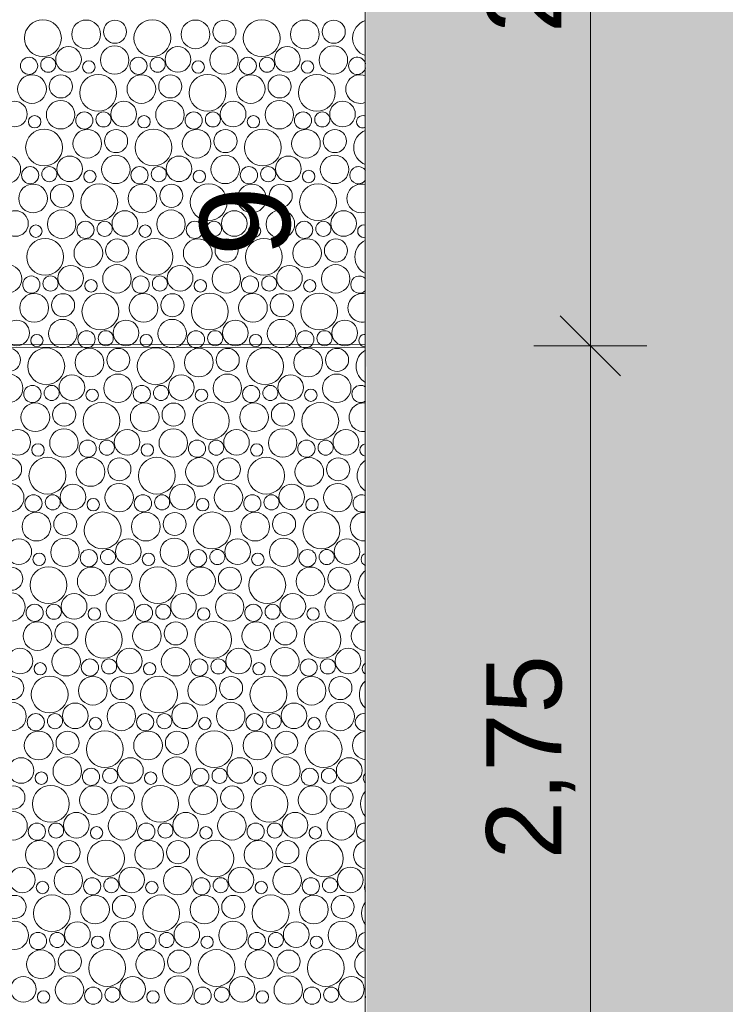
# Model space of a CAD drawing. Header units: metres. Extents: x -167 to 338, y -186 to 508.
# Tile 140 of 256: x 76.51 to 78.86, y 22.81 to 26.08. Entities that reach past the tile are written whole.
import ezdxf
from ezdxf.enums import TextEntityAlignment as Align

# ---------------------------------------------------------------- set-up
doc = ezdxf.new("R2010")
doc.units = ezdxf.units.M
doc.header["$MEASUREMENT"] = 0
doc.linetypes.add('Öffnungslinie Tür Fenster', pattern=[0.23, 0.15, -0.08])
for name, color, linetype in [('60 Gelände 2D Übersicht', 7, 'Continuous'), ('60 Stellplätze', 7, 'Continuous'), ('94 Genehmigungsplanung Bemaßung', 7, 'Continuous')]:
    doc.layers.add(name, color=color, linetype=linetype)
doc.styles.add('ERSTELLTER_STIL_1', font='arial.ttf')
doc.styles.add('ERSTELLTER_STIL_2', font='arial.ttf')
doc.dimstyles.new('ERSTELLTER_STIL__2', dxfattribs={"dimtxt": 0.25, "dimasz": 0.19, "dimexe": 0.18, "dimexo": 0.1, "dimgap": 0, "dimtad": 1, "dimzin": 0, "dimdsep": 46, "dimtxsty": 'ERSTELLTER_STIL_1', "dimblk": 'ARROWHEAD_6', "dimblk1": 'ARROWHEAD_6', "dimblk2": 'ARROWHEAD_6', "dimcen": 0.09, "dimclrd": 7, "dimclre": 7, "dimclrt": 7, "dimazin": 0, "dimtfac": 1, "dimtdec": 4, "dimtmove": 0, "dimatfit": 3, "dimfxl": 1, "dimtolj": 1, "dimtzin": 0, "dimarcsym": 0})

# ---------------------------------------------------------------- blocks, each defined once
blk = doc.blocks.new('*X45', base_point=(27236.1321, 33357.279))
at = {"layer": '60 Gelände 2D Übersicht', "color": 9, "linetype": 'Continuous', "lineweight": 18}
for centre, radius in [((76.5913, 26.023), 0.0612), ((76.7349, 26.0355), 0.0477), ((76.8309, 26.0443), 0.0384), ((76.955, 26.023), 0.0612), ((77.0986, 26.0355), 0.0477), ((77.1946, 26.0443), 0.0384), ((77.3187, 26.023), 0.0612), ((77.4623, 26.0355), 0.0477), ((77.5583, 26.0443), 0.0384), ((76.6764, 25.9521), 0.0426), ((76.8299, 25.9499), 0.0473), ((77.0401, 25.9521), 0.0426), ((77.1936, 25.9499), 0.0473), ((77.4038, 25.9521), 0.0426), ((77.5573, 25.9499), 0.0473), ((76.5452, 25.9308), 0.0286), ((76.609, 25.9344), 0.0251), ((76.7438, 25.9267), 0.0207), ((76.9089, 25.9308), 0.0286), ((76.9727, 25.9344), 0.0251), ((77.1075, 25.9267), 0.0207), ((77.2726, 25.9308), 0.0286), ((77.3365, 25.9344), 0.0251), ((77.4712, 25.9267), 0.0207), ((76.5549, 25.8535), 0.0477), ((76.6509, 25.8623), 0.0384), ((76.775, 25.841), 0.0612), ((76.9186, 25.8535), 0.0477), ((77.0146, 25.8623), 0.0384), ((77.1387, 25.841), 0.0612), ((77.2823, 25.8535), 0.0477), ((77.3783, 25.8623), 0.0384), ((77.5024, 25.841), 0.0612), ((76.6499, 25.768), 0.0473), ((77.0136, 25.768), 0.0473), ((77.3773, 25.768), 0.0473), ((76.4964, 25.7701), 0.0426), ((76.8601, 25.7701), 0.0426), ((77.2238, 25.7701), 0.0426), ((77.5875, 25.7701), 0.0426), ((76.5638, 25.7447), 0.0207), ((76.7289, 25.7488), 0.0286), ((76.7927, 25.7524), 0.0251), ((76.9275, 25.7447), 0.0207), ((77.0926, 25.7488), 0.0286), ((77.1565, 25.7524), 0.0251), ((77.2912, 25.7447), 0.0207), ((77.4563, 25.7488), 0.0286), ((77.5202, 25.7524), 0.0251), ((76.595, 25.659), 0.0612), ((76.7386, 25.6715), 0.0477), ((76.8346, 25.6803), 0.0384), ((76.9587, 25.659), 0.0612), ((77.1023, 25.6715), 0.0477), ((77.1983, 25.6803), 0.0384), ((77.3224, 25.659), 0.0612), ((77.466, 25.6715), 0.0477), ((77.562, 25.6803), 0.0384), ((76.4699, 25.586), 0.0473), ((76.6801, 25.5881), 0.0426), ((76.8336, 25.586), 0.0473), ((77.0438, 25.5881), 0.0426), ((77.1973, 25.586), 0.0473), ((77.4075, 25.5881), 0.0426), ((77.561, 25.586), 0.0473), ((76.5489, 25.5668), 0.0286), ((76.6127, 25.5704), 0.0251), ((76.9126, 25.5668), 0.0286), ((76.9765, 25.5704), 0.0251), ((77.2763, 25.5668), 0.0286), ((77.3402, 25.5704), 0.0251), ((76.7475, 25.5627), 0.0207), ((77.1112, 25.5627), 0.0207), ((77.4749, 25.5627), 0.0207), ((76.5586, 25.4895), 0.0477), ((76.6546, 25.4983), 0.0384), ((76.7787, 25.477), 0.0612), ((76.9223, 25.4895), 0.0477), ((77.0183, 25.4983), 0.0384), ((77.1424, 25.477), 0.0612), ((77.286, 25.4895), 0.0477), ((77.382, 25.4983), 0.0384), ((77.5061, 25.477), 0.0612), ((76.5001, 25.4061), 0.0426), ((76.6536, 25.404), 0.0473), ((76.8638, 25.4061), 0.0426), ((77.0173, 25.404), 0.0473), ((77.2275, 25.4061), 0.0426), ((77.381, 25.404), 0.0473), ((77.5912, 25.4061), 0.0426), ((76.5675, 25.3807), 0.0207), ((76.7326, 25.3849), 0.0286), ((76.7965, 25.3884), 0.0251), ((76.9312, 25.3807), 0.0207), ((77.0963, 25.3849), 0.0286), ((77.1602, 25.3884), 0.0251), ((77.2949, 25.3807), 0.0207), ((77.46, 25.3849), 0.0286), ((77.5239, 25.3884), 0.0251), ((76.5987, 25.2951), 0.0612), ((76.9624, 25.2951), 0.0612), ((77.3261, 25.2951), 0.0612), ((76.7423, 25.3075), 0.0477), ((76.8383, 25.3163), 0.0384), ((77.106, 25.3075), 0.0477), ((77.202, 25.3163), 0.0384), ((77.4697, 25.3075), 0.0477), ((77.5657, 25.3163), 0.0384), ((76.4736, 25.222), 0.0473), ((76.6838, 25.2241), 0.0426), ((76.8373, 25.222), 0.0473), ((77.0475, 25.2241), 0.0426), ((77.201, 25.222), 0.0473), ((77.4112, 25.2241), 0.0426), ((77.5647, 25.222), 0.0473), ((76.5526, 25.2029), 0.0286), ((76.6165, 25.2064), 0.0251), ((76.9163, 25.2029), 0.0286), ((76.9802, 25.2064), 0.0251), ((77.28, 25.2029), 0.0286), ((77.3439, 25.2064), 0.0251), ((76.7512, 25.1987), 0.0207), ((77.1149, 25.1987), 0.0207), ((77.4786, 25.1987), 0.0207), ((76.5623, 25.1255), 0.0477), ((76.6583, 25.1343), 0.0384), ((76.7824, 25.1131), 0.0612), ((76.926, 25.1255), 0.0477), ((77.022, 25.1343), 0.0384), ((77.1461, 25.1131), 0.0612), ((77.2897, 25.1255), 0.0477), ((77.3857, 25.1343), 0.0384), ((77.5099, 25.1131), 0.0612), ((76.5038, 25.0421), 0.0426), ((76.6573, 25.04), 0.0473), ((76.8675, 25.0421), 0.0426), ((77.021, 25.04), 0.0473), ((77.2312, 25.0421), 0.0426), ((77.3847, 25.04), 0.0473), ((77.595, 25.0421), 0.0426), ((76.5712, 25.0167), 0.0207), ((76.7363, 25.0209), 0.0286), ((76.8002, 25.0244), 0.0251), ((76.9349, 25.0167), 0.0207), ((77.1, 25.0209), 0.0286), ((77.1639, 25.0244), 0.0251), ((77.2986, 25.0167), 0.0207), ((77.4638, 25.0209), 0.0286), ((77.5276, 25.0244), 0.0251), ((76.4783, 24.9523), 0.0384), ((76.6024, 24.9311), 0.0612), ((76.746, 24.9435), 0.0477), ((76.842, 24.9523), 0.0384), ((76.9661, 24.9311), 0.0612), ((77.1097, 24.9435), 0.0477), ((77.2057, 24.9523), 0.0384), ((77.3299, 24.9311), 0.0612), ((77.4734, 24.9435), 0.0477), ((77.5694, 24.9523), 0.0384), ((76.4773, 24.858), 0.0473), ((76.6875, 24.8601), 0.0426), ((76.841, 24.858), 0.0473), ((77.0512, 24.8601), 0.0426), ((77.2047, 24.858), 0.0473), ((77.415, 24.8601), 0.0426), ((77.5684, 24.858), 0.0473), ((76.5563, 24.8389), 0.0286), ((76.6202, 24.8424), 0.0251), ((76.92, 24.8389), 0.0286), ((76.9839, 24.8424), 0.0251), ((77.2838, 24.8389), 0.0286), ((77.3476, 24.8424), 0.0251), ((76.7549, 24.8347), 0.0207), ((77.1186, 24.8347), 0.0207), ((77.4823, 24.8347), 0.0207), ((76.566, 24.7615), 0.0477), ((76.662, 24.7703), 0.0384), ((76.7861, 24.7491), 0.0612), ((76.9297, 24.7615), 0.0477), ((77.0257, 24.7703), 0.0384), ((77.1499, 24.7491), 0.0612), ((77.2934, 24.7615), 0.0477), ((77.3894, 24.7703), 0.0384), ((77.5136, 24.7491), 0.0612), ((76.5075, 24.6781), 0.0426), ((76.661, 24.676), 0.0473), ((76.8712, 24.6781), 0.0426), ((77.0247, 24.676), 0.0473), ((77.235, 24.6781), 0.0426), ((77.3884, 24.676), 0.0473), ((77.5987, 24.6781), 0.0426), ((76.5749, 24.6527), 0.0207), ((76.74, 24.6569), 0.0286), ((76.8039, 24.6604), 0.0251), ((76.9386, 24.6527), 0.0207), ((77.1038, 24.6569), 0.0286), ((77.1676, 24.6604), 0.0251), ((77.3023, 24.6527), 0.0207), ((77.4675, 24.6569), 0.0286), ((77.5313, 24.6604), 0.0251), ((76.482, 24.5883), 0.0384), ((76.6061, 24.5671), 0.0612), ((76.7497, 24.5795), 0.0477), ((76.8457, 24.5883), 0.0384), ((76.9699, 24.5671), 0.0612), ((77.1134, 24.5795), 0.0477), ((77.2094, 24.5883), 0.0384), ((77.3336, 24.5671), 0.0612), ((77.4771, 24.5795), 0.0477), ((77.5732, 24.5883), 0.0384), ((76.481, 24.494), 0.0473), ((76.6912, 24.4961), 0.0426), ((76.8447, 24.494), 0.0473), ((77.055, 24.4961), 0.0426), ((77.2084, 24.494), 0.0473), ((77.4187, 24.4961), 0.0426), ((77.5721, 24.494), 0.0473), ((76.56, 24.4749), 0.0286), ((76.6239, 24.4784), 0.0251), ((76.7586, 24.4707), 0.0207), ((76.9238, 24.4749), 0.0286), ((76.9876, 24.4784), 0.0251), ((77.1223, 24.4707), 0.0207), ((77.2875, 24.4749), 0.0286), ((77.3513, 24.4784), 0.0251), ((77.486, 24.4707), 0.0207), ((76.5697, 24.3975), 0.0477), ((76.6657, 24.4063), 0.0384), ((76.7899, 24.3851), 0.0612), ((76.9334, 24.3975), 0.0477), ((77.0294, 24.4063), 0.0384), ((77.1536, 24.3851), 0.0612), ((77.2971, 24.3975), 0.0477), ((77.3932, 24.4063), 0.0384), ((77.5173, 24.3851), 0.0612), ((76.5112, 24.3142), 0.0426), ((76.6647, 24.312), 0.0473), ((76.875, 24.3142), 0.0426), ((77.0284, 24.312), 0.0473), ((77.2387, 24.3142), 0.0426), ((77.3921, 24.312), 0.0473), ((77.6024, 24.3142), 0.0426), ((76.5786, 24.2887), 0.0207), ((76.7438, 24.2929), 0.0286), ((76.8076, 24.2964), 0.0251), ((76.9423, 24.2887), 0.0207), ((77.1075, 24.2929), 0.0286), ((77.1713, 24.2964), 0.0251), ((77.306, 24.2887), 0.0207), ((77.4712, 24.2929), 0.0286), ((77.535, 24.2964), 0.0251), ((76.4857, 24.2243), 0.0384), ((76.6099, 24.2031), 0.0612), ((76.7534, 24.2155), 0.0477), ((76.8494, 24.2243), 0.0384), ((76.9736, 24.2031), 0.0612), ((77.1171, 24.2155), 0.0477), ((77.2132, 24.2243), 0.0384), ((77.3373, 24.2031), 0.0612), ((77.4808, 24.2155), 0.0477), ((77.5769, 24.2243), 0.0384), ((76.4847, 24.13), 0.0473), ((76.8484, 24.13), 0.0473), ((77.2121, 24.13), 0.0473), ((77.5758, 24.13), 0.0473), ((76.695, 24.1322), 0.0426), ((77.0587, 24.1322), 0.0426), ((77.4224, 24.1322), 0.0426), ((76.5638, 24.1109), 0.0286), ((76.6276, 24.1144), 0.0251), ((76.7623, 24.1067), 0.0207), ((76.9275, 24.1109), 0.0286), ((76.9913, 24.1144), 0.0251), ((77.126, 24.1067), 0.0207), ((77.2912, 24.1109), 0.0286), ((77.355, 24.1144), 0.0251), ((77.4897, 24.1067), 0.0207), ((76.5734, 24.0335), 0.0477), ((76.6694, 24.0424), 0.0384), ((76.7936, 24.0211), 0.0612), ((76.9371, 24.0335), 0.0477), ((77.0332, 24.0424), 0.0384), ((77.1573, 24.0211), 0.0612), ((77.3008, 24.0335), 0.0477), ((77.3969, 24.0424), 0.0384), ((77.521, 24.0211), 0.0612), ((76.515, 23.9502), 0.0426), ((76.6684, 23.948), 0.0473), ((76.8787, 23.9502), 0.0426), ((77.0321, 23.948), 0.0473), ((77.2424, 23.9502), 0.0426), ((77.3958, 23.948), 0.0473), ((77.6061, 23.9502), 0.0426), ((76.7475, 23.9289), 0.0286), ((76.8113, 23.9324), 0.0251), ((77.1112, 23.9289), 0.0286), ((77.175, 23.9324), 0.0251), ((77.4749, 23.9289), 0.0286), ((77.5387, 23.9324), 0.0251), ((76.5823, 23.9247), 0.0207), ((76.946, 23.9247), 0.0207), ((77.3097, 23.9247), 0.0207), ((76.4894, 23.8604), 0.0384), ((76.6136, 23.8391), 0.0612), ((76.7571, 23.8515), 0.0477), ((76.8532, 23.8604), 0.0384), ((76.9773, 23.8391), 0.0612), ((77.1208, 23.8515), 0.0477), ((77.2169, 23.8604), 0.0384), ((77.341, 23.8391), 0.0612), ((77.4845, 23.8515), 0.0477), ((77.5806, 23.8604), 0.0384), ((76.4884, 23.766), 0.0473), ((76.6987, 23.7682), 0.0426), ((76.8521, 23.766), 0.0473), ((77.0624, 23.7682), 0.0426), ((77.2158, 23.766), 0.0473), ((77.4261, 23.7682), 0.0426), ((77.5796, 23.766), 0.0473), ((76.5675, 23.7469), 0.0286), ((76.6313, 23.7504), 0.0251), ((76.766, 23.7427), 0.0207), ((76.9312, 23.7469), 0.0286), ((76.995, 23.7504), 0.0251), ((77.1297, 23.7427), 0.0207), ((77.2949, 23.7469), 0.0286), ((77.3587, 23.7504), 0.0251), ((77.4934, 23.7427), 0.0207), ((76.7973, 23.6571), 0.0612), ((77.161, 23.6571), 0.0612), ((77.5247, 23.6571), 0.0612), ((76.5771, 23.6695), 0.0477), ((76.6732, 23.6784), 0.0384), ((76.9408, 23.6695), 0.0477), ((77.0369, 23.6784), 0.0384), ((77.3045, 23.6695), 0.0477), ((77.4006, 23.6784), 0.0384), ((76.5187, 23.5862), 0.0426), ((76.6721, 23.584), 0.0473), ((76.8824, 23.5862), 0.0426), ((77.0358, 23.584), 0.0473), ((77.2461, 23.5862), 0.0426), ((77.3996, 23.584), 0.0473), ((77.6098, 23.5862), 0.0426), ((76.7512, 23.5649), 0.0286), ((76.815, 23.5684), 0.0251), ((77.1149, 23.5649), 0.0286), ((77.1787, 23.5684), 0.0251), ((77.4786, 23.5649), 0.0286), ((77.5424, 23.5684), 0.0251), ((76.586, 23.5607), 0.0207), ((76.9497, 23.5607), 0.0207), ((77.3134, 23.5607), 0.0207), ((76.4932, 23.4964), 0.0384), ((76.6173, 23.4751), 0.0612), ((76.7608, 23.4875), 0.0477), ((76.8569, 23.4964), 0.0384), ((76.981, 23.4751), 0.0612), ((77.1245, 23.4875), 0.0477), ((77.2206, 23.4964), 0.0384), ((77.3447, 23.4751), 0.0612), ((77.4882, 23.4875), 0.0477), ((77.5843, 23.4964), 0.0384), ((76.4921, 23.402), 0.0473), ((76.7024, 23.4042), 0.0426), ((76.8558, 23.402), 0.0473), ((77.0661, 23.4042), 0.0426), ((77.2196, 23.402), 0.0473), ((77.4298, 23.4042), 0.0426), ((77.5833, 23.402), 0.0473), ((76.5712, 23.3829), 0.0286), ((76.635, 23.3864), 0.0251), ((76.7697, 23.3787), 0.0207), ((76.9349, 23.3829), 0.0286), ((76.9987, 23.3864), 0.0251), ((77.1334, 23.3787), 0.0207), ((77.2986, 23.3829), 0.0286), ((77.3624, 23.3864), 0.0251), ((77.4972, 23.3787), 0.0207), ((76.5808, 23.3056), 0.0477), ((76.6769, 23.3144), 0.0384), ((76.801, 23.2931), 0.0612), ((76.9445, 23.3056), 0.0477), ((77.0406, 23.3144), 0.0384), ((77.1647, 23.2931), 0.0612), ((77.3082, 23.3056), 0.0477), ((77.4043, 23.3144), 0.0384), ((77.5284, 23.2931), 0.0612), ((76.5224, 23.2222), 0.0426), ((76.6758, 23.22), 0.0473), ((76.8861, 23.2222), 0.0426), ((77.0396, 23.22), 0.0473), ((77.2498, 23.2222), 0.0426), ((77.4033, 23.22), 0.0473), ((77.6135, 23.2222), 0.0426), ((76.7549, 23.2009), 0.0286), ((76.8187, 23.2044), 0.0251), ((77.1186, 23.2009), 0.0286), ((77.1824, 23.2044), 0.0251), ((77.4823, 23.2009), 0.0286), ((77.5461, 23.2044), 0.0251), ((76.5897, 23.1968), 0.0207), ((76.9534, 23.1968), 0.0207), ((77.3172, 23.1968), 0.0207), ((76.4969, 23.1324), 0.0384), ((76.621, 23.1111), 0.0612), ((76.7645, 23.1236), 0.0477), ((76.8606, 23.1324), 0.0384), ((76.9847, 23.1111), 0.0612), ((77.1282, 23.1236), 0.0477), ((77.2243, 23.1324), 0.0384), ((77.3484, 23.1111), 0.0612), ((77.492, 23.1236), 0.0477), ((77.588, 23.1324), 0.0384), ((76.4958, 23.038), 0.0473), ((76.7061, 23.0402), 0.0426), ((76.8596, 23.038), 0.0473), ((77.0698, 23.0402), 0.0426), ((77.2233, 23.038), 0.0473), ((77.4335, 23.0402), 0.0426), ((77.587, 23.038), 0.0473), ((76.5749, 23.0189), 0.0286), ((76.6387, 23.0224), 0.0251), ((76.7734, 23.0148), 0.0207), ((76.9386, 23.0189), 0.0286), ((77.0024, 23.0224), 0.0251), ((77.1372, 23.0148), 0.0207), ((77.3023, 23.0189), 0.0286), ((77.3661, 23.0224), 0.0251), ((77.5009, 23.0148), 0.0207), ((76.5845, 22.9416), 0.0477), ((76.6806, 22.9504), 0.0384), ((76.8047, 22.9291), 0.0612), ((76.9482, 22.9416), 0.0477), ((77.0443, 22.9504), 0.0384), ((77.1684, 22.9291), 0.0612), ((77.312, 22.9416), 0.0477), ((77.408, 22.9504), 0.0384), ((77.5321, 22.9291), 0.0612), ((76.5261, 22.8582), 0.0426), ((76.6796, 22.856), 0.0473), ((76.8898, 22.8582), 0.0426), ((77.0433, 22.856), 0.0473), ((77.2535, 22.8582), 0.0426), ((77.407, 22.856), 0.0473), ((77.6172, 22.8582), 0.0426), ((76.5934, 22.8328), 0.0207), ((76.7586, 22.8369), 0.0286), ((76.8224, 22.8405), 0.0251), ((76.9572, 22.8328), 0.0207), ((77.1223, 22.8369), 0.0286), ((77.1861, 22.8405), 0.0251), ((77.3209, 22.8328), 0.0207), ((77.486, 22.8369), 0.0286), ((77.5498, 22.8405), 0.0251)]:
    blk.add_circle(centre, radius, dxfattribs=at)
for centre, radius, start, end in [((77.6824, 26.023), 0.0612, 107.4231, 252.5769), ((77.6363, 25.9308), 0.0286, 13.7531, 346.2469), ((77.646, 25.8535), 0.0477, 67.6946, 292.3054), ((77.6549, 25.7447), 0.0207, 63.5952, 296.4048), ((77.6861, 25.659), 0.0612, 111.0999, 248.9001), ((77.64, 25.5668), 0.0286, 32.6863, 327.3137), ((77.6497, 25.4895), 0.0477, 72.4327, 287.5673), ((77.6586, 25.3807), 0.0207, 74.6096, 285.3904), ((77.6899, 25.2951), 0.0612, 114.8702, 245.1298), ((77.6438, 25.2029), 0.0286, 44.6062, 315.3938), ((77.6534, 25.1255), 0.0477, 77.0496, 282.9504), ((77.6623, 25.0167), 0.0207, 85.0621, 274.9379), ((77.6936, 24.9311), 0.0612, 118.7595, 241.2405), ((77.6475, 24.8389), 0.0286, 54.3903, 305.6097), ((77.6571, 24.7615), 0.0477, 81.5823, 278.4177), ((77.666, 24.6527), 0.0207, 95.3501, 264.6499), ((77.6973, 24.5671), 0.0612, 122.7997, 237.2003), ((77.6512, 24.4749), 0.0286, 63.0912, 296.9088), ((77.6608, 24.3975), 0.0477, 86.0623, 273.9377), ((77.6697, 24.2887), 0.0207, 105.8165, 254.1835), ((77.701, 24.2031), 0.0612, 127.0329, 232.9671), ((77.6549, 24.1109), 0.0286, 71.1627, 288.8373), ((77.6645, 24.0335), 0.0477, 90.5184, 269.4816), ((77.6734, 23.9247), 0.0207, 116.864, 243.136), ((77.7047, 23.8391), 0.0612, 131.517, 228.483), ((77.6586, 23.7469), 0.0286, 78.8608, 281.1392), ((77.6682, 23.6695), 0.0477, 94.9775, 265.0225), ((77.6772, 23.5607), 0.0207, 129.1381, 230.8619), ((77.7084, 23.4751), 0.0612, 136.3369, 223.6631), ((77.6623, 23.3829), 0.0286, 86.3591, 273.6409), ((77.672, 23.3056), 0.0477, 99.4672, 260.5328), ((77.6809, 23.1968), 0.0207, 144.1457, 215.8543), ((77.7121, 23.1111), 0.0612, 141.6265, 218.3735), ((77.666, 23.0189), 0.0286, 93.795, 266.205), ((77.6757, 22.9416), 0.0477, 104.0165, 255.9835), ((77.6846, 22.8328), 0.0207, 171.8202, 188.1798)]:
    blk.add_arc(centre, radius, start, end, dxfattribs=at)
blk = doc.blocks.new('*D536', base_point=(27236.1321, 33357.279))
at = {"layer": '94 Genehmigungsplanung Bemaßung', "color": 7, "linetype": 'Continuous', "lineweight": 13}
for p, q in [((78.3117, 25.0991), (78.5117, 24.8991)), ((78.5992, 24.9991), (78.2242, 24.9991)), ((78.4117, 22.2491), (78.4117, 24.9991)), ((78.3117, 22.3491), (78.5117, 22.1491)), ((78.5992, 22.2491), (78.2242, 22.2491))]:
    blk.add_line(p, q, dxfattribs=at)
at = {"layer": '94 Genehmigungsplanung Bemaßung', "color": 7, "lineweight": 13, "insert": (78.3617, 23.2904), "char_height": 0.25, "attachment_point": 7, "rotation": 90, "style": 'ERSTELLTER_STIL_1'}
blk.add_mtext('\\A1;{\\pql;\\fArial|b0|i0|c0|p0;\\W1.000000;2,75}', dxfattribs=at)
blk = doc.blocks.new('ARROWHEAD_6')
at = {"color": 0, "linetype": 'Continuous', "lineweight": 0}
for p, q in [((-0.5, -0.5), (0.5, 0.5)), ((0, 0), (-1, 0))]:
    blk.add_line(p, q, dxfattribs=at)
blk = doc.blocks.new('*D537', base_point=(27236.1321, 33357.279))
at = {"layer": '94 Genehmigungsplanung Bemaßung', "color": 7, "linetype": 'Continuous', "lineweight": 13}
for p, q in [((78.3117, 27.8491), (78.5117, 27.6491)), ((78.5992, 27.7491), (78.2242, 27.7491)), ((78.4117, 24.9991), (78.4117, 27.7491)), ((78.3117, 25.0991), (78.5117, 24.8991)), ((78.5992, 24.9991), (78.2242, 24.9991))]:
    blk.add_line(p, q, dxfattribs=at)
at = {"layer": '94 Genehmigungsplanung Bemaßung', "color": 7, "lineweight": 13, "insert": (78.3617, 26.0404), "char_height": 0.25, "attachment_point": 7, "rotation": 90, "style": 'ERSTELLTER_STIL_1'}
blk.add_mtext('\\A1;{\\pql;\\fArial|b0|i0|c0|p0;\\W1.000000;2,75}', dxfattribs=at)
blk = doc.blocks.new('Parkplätze 27')
at = {"layer": '60 Stellplätze', "color": 7, "linetype": 'Continuous', "lineweight": 13, "flags": 128}
blk.add_lwpolyline([(5.495, 0), (5.505, 0), (5.505, 5.4989), (5.495, 5.4989)], close=True, dxfattribs=at)
at = {"layer": '60 Stellplätze', "color": 7, "linetype": 'Continuous', "lineweight": 13, "style": 'ERSTELLTER_STIL_2'}
for tag, p in [('num_start_0', (0.4, 0.4171)), ('num_start_1', (3.15, 0.4171)), ('num_start_2', (5.9, 0.4146)), ('num_start_3', (8.65, 0.4171)), ('num_start_4', (11.4, 0.4146)), ('num_start_5', (14.15, 0.4146))]:
    blk.add_attdef(tag, text='', height=0.3, dxfattribs=at).set_placement(p, align=Align.MIDDLE_CENTER)

msp = doc.modelspace()

# ---------------------------------------------------------------- hatches: boundary and pattern name
at = {"layer": '60 Gelände 2D Übersicht', "linetype": 'Continuous', "lineweight": 18}
h = msp.add_hatch(dxfattribs=at)
h.set_pattern_fill('Mörtel_0001', color=8, style=0, pattern_type=2)
h.set_pattern_definition([(45, (27236.1321, 33357.62905), (-0.11136931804, 0.11136931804), [0, -0.105, 0, -0.1575]), (110, (27236.4821, 33357.62905), (0.1480015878, 0.0538681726), [0, -0.077, 0, -0.133])])
h.paths.add_polyline_path([(58.1615, 45.7496), (66.6638, 45.7501), (66.663, 37.5001), (77.6619, 37.5142), (77.6627, 45.7491), (84.1676, 45.7491), (84.1668, 37.4991), (95.1657, 37.4991), (95.1665, 45.7491), (101.6703, 45.7491), (101.6703, 14.5263), (95.1658, 14.3351), (95.1689, 36.0142), (84.17, 36.0153), (84.1681, 14.0509), (77.6707, 13.994), (77.6638, 36.0132), (66.6649, 35.9991), (66.6638, 13.8829), (59.5867, 13.8829), (59.5867, 23.1797), (59.5867, 37.3459), (58.1625, 37.3459), (58.1625, 28.2047)])

# ---------------------------------------------------------------- linework, layer by layer
at = {"layer": '60 Stellplätze', "color": 7, "linetype": 'Continuous', "lineweight": 13}
msp.add_line((77.6625, 22.2491), (77.6638, 35.9991), dxfattribs=at)

# ---------------------------------------------------------------- block references
at = {"layer": '60 Gelände 2D Übersicht', "color": 9, "linetype": 'Öffnungslinie Tür Fenster', "lineweight": 18}
msp.add_blockref('*X45', (27236.1321, 33357.279), dxfattribs=at)
at = {"layer": '60 Stellplätze', "color": 7, "linetype": 'Continuous', "lineweight": 13}
ref = msp.add_blockref('Parkplätze 27', (77.6622, 19.4991), dxfattribs=dict(at, rotation=89.9945255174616))
ref.add_attrib('num_start_2', '9', dxfattribs={"color": 7, "linetype": 'Continuous', "lineweight": 13, "height": 0.3, "rotation": 89.9945, "style": 'ERSTELLTER_STIL_2'}).set_placement((77.2629, 25.4136), align=Align.MIDDLE_CENTER)

# ---------------------------------------------------------------- dimensions: what is measured, and where the dimension line sits
at = {"layer": '94 Genehmigungsplanung Bemaßung', "color": 7, "linetype": 'Continuous', "lineweight": 13}
for base, p1, p2, picture, middle in [((78.4117, 27.7491), (77.6627, 24.9991), (77.663, 27.7491), '*D537', (78.2367, 26.364)), ((78.4117, 24.9991), (72.1625, 22.2491), (77.6627, 24.9991), '*D536', (78.2367, 23.6141))]:
    dim = msp.add_linear_dim(base=base, p1=p1, p2=p2, angle=90, dimstyle='ERSTELLTER_STIL__2', dxfattribs=at)
    dim.commit()
    dim.dimension.update_dxf_attribs({"geometry": picture, "text_midpoint": middle, "dimtype": 160, "text_rotation": 90})

doc.saveas('drawing.dxf')
